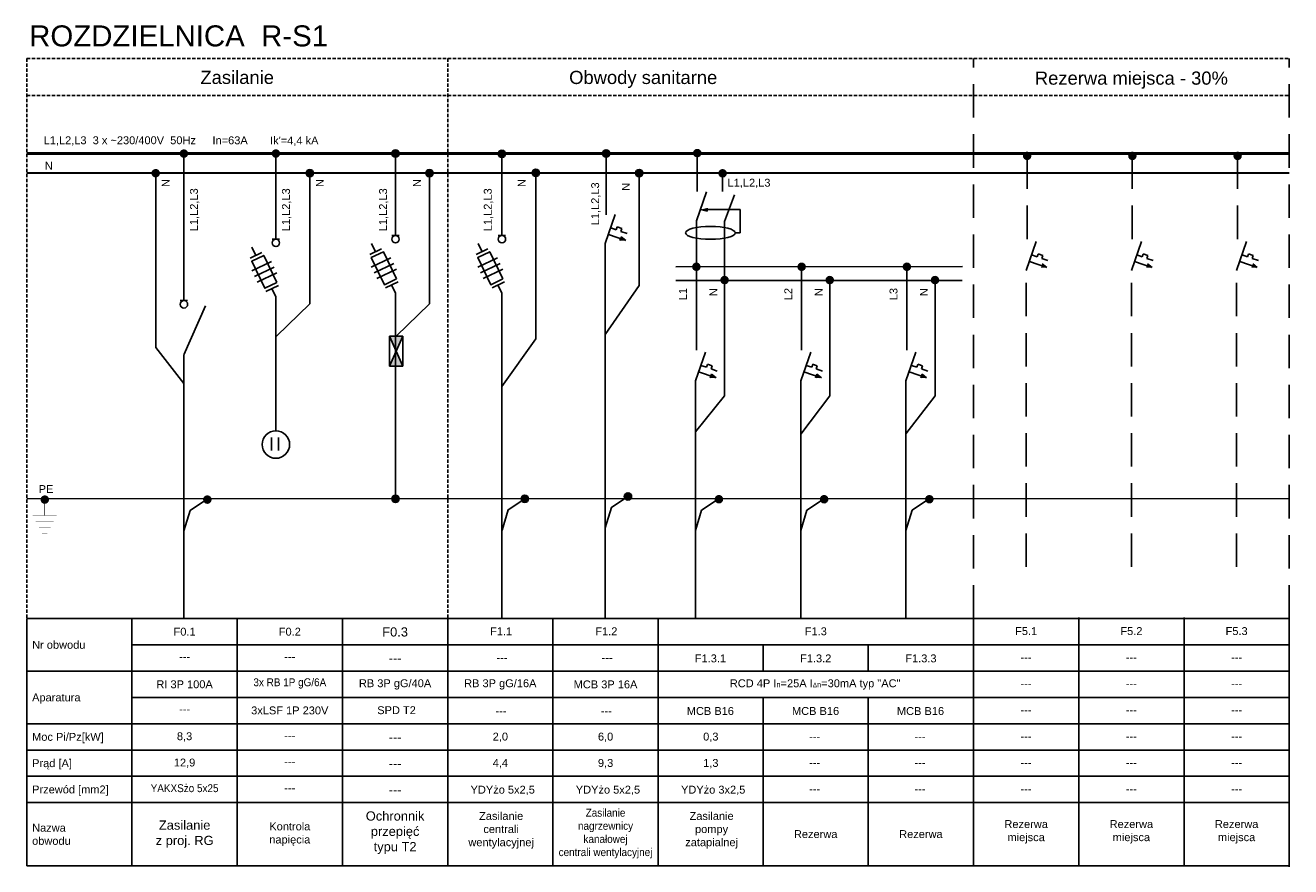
# Model space of a CAD drawing. Header units: millimetres. Extents: x 12 to 1213, y -1133 to 250.
# Tile 2 of 14: x 47 to 287, y -811 to -651. Entities that reach past the tile are written whole.
import ezdxf
from ezdxf.enums import TextEntityAlignment as Align

# ---------------------------------------------------------------- set-up
doc = ezdxf.new("R2010")
doc.units = ezdxf.units.MM
doc.linetypes.add('DASHED2', pattern=[9.525, 6.35, -3.175])
doc.linetypes.add('HIDDEN', pattern=[9.525, 6.35, -3.175])
doc.layers.add('Blok', color=7, linetype='Continuous')
doc.layers.add('XE_opisy', color=7, linetype='Continuous')
doc.layers.add('elektryka', color=7, linetype='Continuous', true_color=0x000000)
doc.styles.add('opis_el', font='arial.ttf')
doc.styles.get("Standard").update_dxf_attribs({"font": 'ARIAL.TTF'})
doc.styles.add('STYLE2', font='arial.ttf', dxfattribs={"height": 2.5})

# ---------------------------------------------------------------- blocks, each defined once
blk = doc.blocks.new('A$C022242BF')
at = {"layer": 'elektryka', "color": 7, "linetype": 'Continuous'}
for p, q in [((-3.78, -15.65), (-4.54, -14.08)), ((0, -23.53), (-0.76, -21.95))]:
    blk.add_line(p, q, dxfattribs=at)
at = {"layer": 'elektryka', "color": 7}
for p, q in [((-0.71, -12.55), (0.71, -12.55)), ((-2.66, -15.12), (-4.9, -16.19)), ((0.48, -21.35), (-1.88, -22.49))]:
    blk.add_line(p, q, dxfattribs=at)
at = {"layer": 'elektryka', "color": 2}
for p, q in [((-0.86, -16.79), (-4.59, -18.58)), ((-0.34, -17.88), (-4.07, -19.67)), ((0.19, -18.97), (-3.54, -20.76))]:
    blk.add_line(p, q, dxfattribs=at)
at = {"layer": 'elektryka', "color": 7, "linetype": 'Continuous'}
blk.add_lwpolyline([(0.17, -20.8), (-2.3, -15.65), (-4.59, -16.75), (-2.12, -21.9)], close=True, dxfattribs=at)
at = {"layer": 'elektryka', "color": 7}
blk.add_circle((0, -13.26), 0.71, dxfattribs=at)
blk = doc.blocks.new('rez')
at = {"layer": 'XE_opisy', "linetype": 'Continuous'}
blk.add_hatch(color=7, dxfattribs=at).paths.add_polyline_path([(420.01, 277.67, 1), (420.01, 279.29, 1)])
at = {"layer": 'XE_opisy'}
blk.add_hatch(color=7, dxfattribs=at).paths.add_polyline_path([(423.75, 257.25), (422.63, 257.25), (422.88, 257.96)])
at = {"layer": 'XE_opisy', "color": 7, "linetype": 'DASHED2'}
for p, q in [((419.99, 278.54), (419.99, 262.24)), ((419.82, 200.35), (419.82, 256.69))]:
    blk.add_line(p, q, dxfattribs=at)
at = {"layer": 'XE_opisy', "color": 7}
for p, q in [((419.82, 256.69), (421.72, 262.17)), ((422.09, 259.82), (421.9, 259.28)), ((422.97, 259.52), (422.09, 259.84)), ((423.53, 257.33), (420.43, 258.41)), ((421.9, 259.28), (420.86, 259.64)), ((422.78, 258.97), (422.97, 259.52)), ((423.96, 258.56), (422.78, 258.97)), ((423.75, 257.25), (422.88, 257.96))]:
    blk.add_line(p, q, dxfattribs=at)

msp = doc.modelspace()

# ---------------------------------------------------------------- hatches: boundary and pattern name
h = msp.add_hatch(color=256)
h.dxf.hatch_style = 1
edge = h.paths.add_edge_path()
edge.add_arc((117.11, -674.92), 0.7, 0, 360)
h = msp.add_hatch(color=256)
h.dxf.hatch_style = 1
edge = h.paths.add_edge_path()
edge.add_arc((137.34, -674.98), 0.7, 0, 360)
h = msp.add_hatch(color=256)
h.dxf.hatch_style = 1
edge = h.paths.add_edge_path()
edge.add_arc((157.15, -674.9), 0.7, 0, 360)
h = msp.add_hatch(color=256)
h.dxf.hatch_style = 1
edge = h.paths.add_edge_path()
edge.add_arc((100.83, -678.65), 0.7, 0, 360)
h = msp.add_hatch(color=256)
h.dxf.hatch_style = 1
edge = h.paths.add_edge_path()
edge.add_arc((123.56, -678.65), 0.7, 0, 360)
h = msp.add_hatch(color=256)
h.dxf.hatch_style = 1
edge = h.paths.add_edge_path()
edge.add_arc((143.78, -678.57), 0.7, 0, 360)
h = msp.add_hatch(color=256)
h.dxf.hatch_style = 1
edge = h.paths.add_edge_path()
edge.add_arc((163.43, -678.63), 0.7, 0, 360)
h = msp.add_hatch(color=256)
h.dxf.hatch_style = 1
edge = h.paths.add_edge_path()
edge.add_arc((163.43, -678.63), 0.7, 0, 360)
for points in [[(176.35, -685.27), (176.35, -685.88), (175.1, -685.57)], [(178.05, -717.58), (176.93, -717.59), (177.18, -716.88)], [(198.05, -717.58), (196.93, -717.59), (197.18, -716.88)], [(218.05, -717.58), (216.93, -717.59), (217.18, -716.88)]]:
    msp.add_hatch(color=256).paths.add_polyline_path(points)
at = {"linetype": 'Continuous'}
for points in [[(174.3, -697.26, 1), (174.3, -695.63, 1)], [(194.3, -697.26, 1), (194.3, -695.63, 1)], [(214.3, -697.26, 1), (214.3, -695.63, 1)], [(179.65, -699.79, 1), (179.65, -698.16, 1)], [(199.65, -699.79, 1), (199.65, -698.16, 1)], [(219.65, -699.79, 1), (219.65, -698.16, 1)], [(178.58, -741.46, 1), (178.58, -739.83, 1)], [(198.58, -741.46, 1), (198.58, -739.83, 1)], [(218.58, -741.46, 1), (218.58, -739.83, 1)]]:
    msp.add_hatch(color=256, dxfattribs=at).paths.add_polyline_path(points)
h = msp.add_hatch(color=256)
h.dxf.hatch_style = 1
edge = h.paths.add_edge_path()
edge.add_arc((117.11, -740.58), 0.7, 0, 360)
h = msp.add_hatch(color=256)
h.dxf.hatch_style = 1
edge = h.paths.add_edge_path()
edge.add_arc((141.68, -740.56), 0.7, 0, 360)
h = msp.add_hatch(color=256)
h.dxf.hatch_style = 1
edge = h.paths.add_edge_path()
edge.add_arc((161.29, -740.12), 0.7, 0, 360)
at = {"layer": 'elektryka', "linetype": 'Continuous'}
for points in [[(94.38, -675.72, 1), (94.38, -674.1, 1)], [(94.38, -675.72, 1), (94.38, -674.1, 1)], [(174.46, -675.64, 1), (174.46, -674.02, 1)]]:
    msp.add_hatch(color=7, dxfattribs=at).paths.add_polyline_path(points)
h = msp.add_hatch(color=7, dxfattribs=at)
h.paths.add_polyline_path([(117.23, -712.5), (118.5, -709.64), (115.96, -709.64)])
h.paths.add_polyline_path([(117.23, -712.5), (115.96, -715.35), (118.5, -715.35)])
at = {"layer": 'XE_opisy', "linetype": 'Continuous'}
for points in [[(76.9, -675.73, 1), (76.9, -674.11, 1)], [(71.54, -679.46, 1), (71.54, -677.84, 1)], [(179.28, -679.5, 1), (179.28, -677.87, 1)]]:
    msp.add_hatch(color=256, dxfattribs=at).paths.add_polyline_path(points)
at = {"layer": 'XE_opisy'}
for points in [[(160.9, -691.45), (159.78, -691.46), (160.03, -690.75)], [(50.46, -741.52, 1), (50.46, -739.9, 1)], [(81.36, -741.53, 1), (81.36, -739.9, 1)]]:
    msp.add_hatch(color=256, dxfattribs=at).paths.add_polyline_path(points)

# ---------------------------------------------------------------- linework, layer by layer
at = {"linetype": 'Continuous'}
for p, q in [((174.46, -674.9), (174.46, -682.15)), ((179.28, -677.9), (179.28, -682.15)), ((174.29, -704.2), (174.29, -687.7)), ((179.66, -706.19), (179.66, -687.74)), ((174.29, -696.73), (174.29, -712.31)), ((194.29, -696.73), (194.29, -712.31)), ((214.29, -696.73), (214.29, -712.31)), ((179.66, -699.04), (179.66, -721.01)), ((199.66, -699.04), (199.66, -721.01)), ((219.66, -699.04), (219.66, -721.01)), ((76.9, -763.33), (76.9, -713.23))]:
    msp.add_line(p, q, dxfattribs=at)
for p, q in [((174.29, -687.7), (176.2, -682.22)), ((179.66, -687.83), (181.57, -682.74)), ((176.35, -685.27), (176.35, -685.88)), ((175.1, -685.57), (176.35, -685.88)), ((182.61, -685.57), (176.35, -685.57)), ((182.61, -690), (182.61, -685.57)), ((181.69, -690), (182.61, -690)), ((170.39, -696.43), (224.85, -696.39)), ((170.39, -699.04), (224.81, -699.04)), ((174.12, -718.14), (176.03, -712.66)), ((194.12, -718.14), (196.03, -712.66)), ((214.12, -718.14), (216.03, -712.66)), ((177.84, -717.5), (174.73, -716.42)), ((176.21, -715.55), (175.16, -715.19)), ((176.4, -715.01), (176.21, -715.55)), ((177.27, -715.31), (176.39, -714.99)), ((177.08, -715.86), (177.27, -715.31)), ((178.27, -716.27), (177.08, -715.86)), ((197.84, -717.5), (194.73, -716.42)), ((196.21, -715.55), (195.16, -715.19)), ((196.4, -715.01), (196.21, -715.55)), ((197.27, -715.31), (196.39, -714.99)), ((197.08, -715.86), (197.27, -715.31)), ((198.27, -716.27), (197.08, -715.86)), ((217.84, -717.5), (214.73, -716.42)), ((216.21, -715.55), (215.16, -715.19)), ((216.4, -715.01), (216.21, -715.55)), ((217.27, -715.31), (216.39, -714.99)), ((217.08, -715.86), (217.27, -715.31)), ((218.27, -716.27), (217.08, -715.86)), ((174.12, -763.33), (174.12, -718.14)), ((176.93, -717.59), (177.19, -716.85)), ((178.05, -717.58), (177.18, -716.88)), ((194.12, -763.33), (194.12, -718.14)), ((196.93, -717.59), (197.19, -716.85)), ((198.05, -717.58), (197.18, -716.88)), ((214.12, -763.33), (214.12, -718.14)), ((216.93, -717.59), (217.19, -716.85)), ((218.05, -717.58), (217.18, -716.88)), ((179.66, -721.01), (174.12, -727.82)), ((199.66, -721.01), (194.12, -728.27)), ((219.66, -721.01), (214.12, -728.23)), ((175.3, -742.72), (178.43, -740.63)), ((195.3, -742.72), (198.43, -740.63)), ((215.3, -742.72), (218.43, -740.63)), ((174.12, -746.58), (175.3, -742.72)), ((194.12, -746.58), (195.3, -742.72)), ((214.12, -746.58), (215.3, -742.72))]:
    msp.add_line(p, q)
at = {"linetype": 'HIDDEN'}
for points in [[(226.97, -763.33), (226.97, -656.86)], [(286.97, -763.33), (286.97, -656.86)]]:
    msp.add_lwpolyline(points, dxfattribs=at)
for points in [[(137.34, -719.18), (143.78, -710.17), (143.78, -678.33)], [(137.37, -746.5), (138.55, -742.65), (141.68, -740.56)], [(156.97, -746.06), (158.15, -742.21), (161.29, -740.12)], [(47.03, -763.33), (286.97, -763.33)], [(47.03, -763.33), (47.03, -810.33)], [(67.03, -763.33), (67.03, -810.33)], [(87.03, -763.33), (87.03, -810.33)], [(107.03, -810.33), (107.03, -763.33)], [(127.03, -810.33), (127.03, -763.33)], [(147.03, -810.33), (147.03, -763.33)], [(167.03, -810.33), (167.03, -763.33)], [(226.97, -763.33), (226.97, -810.4)], [(246.97, -810.39), (246.97, -763.15)], [(266.97, -810.39), (266.97, -763.15)], [(286.97, -810.52), (286.97, -763.15)], [(67.03, -768.33), (286.97, -768.33)], [(186.97, -768.4), (186.97, -773.4)], [(47.03, -773.33), (286.97, -773.33)], [(67.03, -778.33), (286.97, -778.33)], [(186.97, -778.4), (186.97, -810.4)], [(206.97, -778.4), (206.97, -810.4)], [(47.03, -783.33), (286.97, -783.33)], [(47.03, -788.33), (286.97, -788.33)], [(47.03, -793.33), (286.97, -793.33)], [(47.03, -798.33), (286.97, -798.33)], [(47.03, -810.33), (286.97, -810.33)]]:
    msp.add_lwpolyline(points)
at = {"linetype": 'Continuous'}
for points in [[(226.97, -763.33), (226.97, -810.4)], [(206.97, -768.4), (206.97, -773.4)], [(206.97, -778.4), (206.97, -810.4)]]:
    msp.add_lwpolyline(points, dxfattribs=at)
for centre in [(117.11, -674.92), (137.34, -674.98), (157.15, -674.9), (100.83, -678.65), (123.56, -678.65), (143.78, -678.57), (163.43, -678.63), (163.43, -678.63), (117.11, -740.58), (141.68, -740.56), (161.29, -740.12)]:
    msp.add_circle(centre, 0.7)
msp.add_ellipse((176.96, -690), major_axis=(-4.73, 0), ratio=0.258872)
at = {"layer": 'Blok', "linetype": 'DASHED2', "ltscale": 0.1}
for p, q in [((47.03, -656.86), (286.97, -656.86)), ((47.03, -663.86), (286.97, -663.86))]:
    msp.add_line(p, q, dxfattribs=at)
at = {"layer": 'Blok'}
for points, const_width in [([(47.03, -674.9), (286.97, -674.9)], 0.55), ([(47.03, -678.63), (286.97, -678.63)], 0.4), ([(47.03, -740.56), (286.97, -740.56)], 0.25), ([(50.44, -740.56), (50.44, -743.73)], 0.1), ([(48.18, -743.73), (52.69, -743.73)], 0.1), ([(48.75, -744.88), (52.12, -744.88)], 0.1), ([(49.33, -746.02), (51.55, -746.02)], 0.1), ([(49.9, -747.17), (50.97, -747.17)], 0.1)]:
    msp.add_lwpolyline(points, dxfattribs=dict(at, const_width=const_width))
at = {"layer": 'elektryka', "color": 7, "linetype": 'Continuous'}
for p, q in [((94.38, -691.22), (94.38, -674.91)), ((117.11, -690.49), (117.11, -674.92)), ((113.33, -693.6), (112.58, -692.02)), ((133.56, -693.6), (132.8, -692.02)), ((94.38, -727.62), (94.38, -702.16)), ((117.11, -701.47), (116.35, -699.89)), ((117.11, -740.58), (117.11, -701.47)), ((137.34, -701.47), (136.58, -699.89)), ((137.34, -763.33), (137.34, -701.47)), ((115.96, -715.35), (118.5, -709.64)), ((118.5, -715.35), (115.96, -709.64)), ((115.96, -715.35), (115.96, -709.64)), ((115.96, -709.64), (118.5, -709.64)), ((118.5, -709.64), (118.5, -715.35)), ((118.5, -715.35), (115.96, -715.35))]:
    msp.add_line(p, q, dxfattribs=at)
at = {"layer": 'elektryka', "color": 7}
for p, q in [((137.34, -690.49), (137.34, -675.33)), ((116.4, -690.49), (117.82, -690.49)), ((136.63, -690.49), (138.05, -690.49)), ((114.45, -693.06), (112.21, -694.14)), ((134.68, -693.06), (132.43, -694.14)), ((117.59, -699.3), (115.23, -700.43)), ((137.81, -699.3), (135.46, -700.43))]:
    msp.add_line(p, q, dxfattribs=at)
at = {"layer": 'elektryka', "color": 7, "ltscale": 3}
for p, q in [((100.82, -678.65), (100.82, -703.5)), ((123.56, -678.65), (123.56, -703.5)), ((94.5, -709.64), (100.82, -703.5)), ((117.23, -709.64), (123.56, -703.5)), ((93.56, -728.93), (93.56, -731.39)), ((94.87, -728.93), (94.87, -731.39))]:
    msp.add_line(p, q, dxfattribs=at)
at = {"layer": 'elektryka', "color": 2}
for p, q in [((116.25, -694.73), (112.52, -696.53)), ((136.48, -694.73), (132.75, -696.53)), ((116.78, -695.82), (113.04, -697.61)), ((117.3, -696.91), (113.57, -698.7)), ((137, -695.82), (133.27, -697.62)), ((137.52, -696.91), (133.79, -698.7))]:
    msp.add_line(p, q, dxfattribs=at)
at = {"layer": 'elektryka', "color": 7, "linetype": 'Continuous'}
for points in [[(117.28, -698.75), (114.81, -693.6), (112.52, -694.7), (115, -699.85)], [(137.51, -698.75), (135.04, -693.6), (132.75, -694.7), (135.22, -699.85)]]:
    msp.add_lwpolyline(points, close=True, dxfattribs=at)
at = {"layer": 'elektryka', "color": 7}
for centre in [(117.11, -691.2), (137.34, -691.2)]:
    msp.add_circle(centre, 0.71, dxfattribs=at)
at = {"layer": 'elektryka', "color": 7, "ltscale": 3}
msp.add_circle((94.38, -730.24), 2.62, dxfattribs=at)
at = {"layer": 'XE_opisy', "linetype": 'DASHED2', "ltscale": 0.1}
for p, q in [((47.03, -656.86), (47.03, -763.33)), ((127.03, -656.86), (127.03, -763.34))]:
    msp.add_line(p, q, dxfattribs=at)
at = {"layer": 'XE_opisy'}
for p, q in [((76.9, -702.88), (76.9, -674.92)), ((71.54, -678.65), (71.54, -711.77)), ((156.97, -692.01), (158.88, -686.53)), ((159.06, -689.42), (158.02, -689.06)), ((159.25, -688.88), (159.06, -689.42)), ((160.13, -689.18), (159.25, -688.86)), ((159.94, -689.73), (160.13, -689.18)), ((161.12, -690.14), (159.94, -689.73)), ((160.69, -691.37), (157.59, -690.29)), ((159.78, -691.46), (160.04, -690.72)), ((160.9, -691.45), (160.03, -690.75)), ((163.43, -699.98), (156.97, -709.33)), ((76.19, -702.88), (77.61, -702.88)), ((76.9, -713.21), (81.01, -703.86)), ((71.54, -711.77), (76.9, -718.66)), ((78.08, -742.79), (81.21, -740.7)), ((76.9, -746.65), (78.08, -742.79))]:
    msp.add_line(p, q, dxfattribs=at)
at = {"layer": 'XE_opisy', "linetype": 'Continuous'}
for p, q in [((157.15, -674.9), (157.15, -686.54)), ((163.43, -677.9), (163.43, -699.98)), ((156.97, -763.33), (156.97, -692.01))]:
    msp.add_line(p, q, dxfattribs=at)
at = {"layer": 'XE_opisy'}
msp.add_circle((76.9, -703.59), 0.71, dxfattribs=at)

# ---------------------------------------------------------------- block references
msp.add_blockref('A$C022242BF', (94.38, -678.63))
for p in [(-182.85, -953.84), (-162.85, -953.84), (-142.85, -953.84)]:
    msp.add_blockref('rez', p, dxfattribs=at)

# ---------------------------------------------------------------- texts
at = {"linetype": 'Continuous', "style": 'opis_el'}
msp.add_text('L1,L2,L3', height=1.5, dxfattribs=at).set_placement((180.22, -681.21))
at = {"linetype": 'Continuous', "style": 'STYLE2'}
for s, p in [('F0.1', (77.03, -765.83)), ('F0.2', (97.03, -765.83)), ('F1.3.1', (176.97, -770.91)), ('F1.3.2', (196.97, -770.91)), ('F1.3.3', (216.97, -770.91)), ('MCB B16', (176.95, -780.91)), ('MCB B16', (196.95, -780.91)), ('MCB B16', (216.89, -780.92))]:
    msp.add_text(s, height=1.5, dxfattribs=at).set_placement(p, align=Align.MIDDLE)
for p in [(97.03, -770.56), (97.03, -785.56), (97.03, -790.56), (97.03, -795.56)]:
    msp.add_text('---', height=1.5, dxfattribs=at).set_placement(p, align=Align.MIDDLE_CENTER)
msp.add_text('RI 3P 100A', height=1.5).set_placement((77.03, -775.83), align=Align.MIDDLE)
for s, width, heights, insert, char_height, attachment_point in [('\\pxqc;Zasilanie', 80, [6.8], (47.03, -660.45), 2.5, 4), ('\\pxqc;Obwody sanitarne', 125.5659, [6.8], (101.41, -660.82), 2.5, 4), ('\\pxqc;Rezerwa miejsca - 30%', 60, [0], (226.97, -659.32), 2.5, 1), ("Ik'={\\C7;4,4 kA}", 39.1069, [0], (93.28, -671.68), 1.5, 1), ('\\pxqc;F1.1', 20.301, [-1.51], (127.03, -765.01), 1.5, 1), ('\\pxqc;F1.2', 20.301, [0], (147.03, -765.01), 1.5, 1), ('\\pxqc;F1.3', 59.9391, [0], (167.03, -765.01), 1.5, 1), ('\\pxqc;F5.1', 20, [0], (226.97, -764.97), 1.5, 1), ('\\pxqc;F5.2', 20, [0], (246.97, -764.97), 1.5, 1), ('\\pxqc;F5.3', 20, [0], (266.97, -764.97), 1.5, 1), ('\\pxqc;---', 20, [-1.5], (127.34, -770), 1.5, 1), ('\\pxqc;---', 20, [-1.5], (147.34, -770), 1.5, 1), ('\\pxqc;---', 20, [-1.75], (226.97, -769.96), 1.5, 1), ('\\pxqc;---', 20, [-1.75], (246.97, -769.96), 1.5, 1), ('\\pxqc;---', 20, [-1.75], (266.97, -769.96), 1.5, 1), ('\\pxqc;{\\W0.9;3x RB 1P gG/6A}', 20, [0], (87.03, -774.7), 1.5, 1), ('\\pxqc;---', 20, [-1.75], (226.97, -774.99), 1.5, 1), ('\\pxqc;---', 20, [-1.75], (246.97, -774.99), 1.5, 1), ('\\pxqc;---', 20, [-1.75], (266.97, -774.99), 1.5, 1), ('\\pxqc;3xLSF 1P 230V', 20, [0], (87.02, -780.05), 1.5, 1), ('\\pxqc; SPD T2', 20, [0], (107.02, -780.01), 1.5, 1), ('\\pxqc;---', 20, [-1.5], (127.19, -780.13), 1.5, 1), ('\\pxqc;---', 20, [-1.5], (147.19, -780.13), 1.5, 1), ('\\pxqc;---', 20, [-1.75], (226.97, -779.98), 1.5, 1), ('\\pxqc;---', 20, [-1.75], (246.97, -779.98), 1.5, 1), ('\\pxqc;---', 20, [-1.75], (266.97, -779.98), 1.5, 1), ('\\pxqc;8,3', 20.0097, [0], (67.02, -784.96), 1.5, 1), ('\\pxqc;2,0', 20.0039, [0], (127.04, -785.03), 1.5, 1), ('\\pxqc;6,0', 20.0039, [1.42], (147.04, -785.03), 1.5, 1), ('\\pxqc;0,3', 20.0039, [1.51], (167.04, -785.03), 1.5, 1), ('\\pxqc;---', 20, [-1.75], (226.97, -784.98), 1.5, 1), ('\\pxqc;---', 20, [-1.75], (246.97, -784.98), 1.5, 1), ('\\pxqc;---', 20, [-1.75], (266.97, -784.98), 1.5, 1), ('\\pxqc;12,9', 20.0097, [0], (67.02, -789.96), 1.5, 1), ('\\pxqc;4,4', 20.0039, [0], (127.04, -790.04), 1.5, 1), ('\\pxqc;9,3', 20.0039, [0], (147.04, -790.04), 1.5, 1), ('\\pxqc;1,3', 20.0039, [0], (167.04, -790.04), 1.5, 1), ('\\pxqc;---', 20, [-1.75], (226.97, -789.98), 1.5, 1), ('\\pxqc;---', 20, [-1.75], (246.97, -789.98), 1.5, 1), ('\\pxqc;---', 20, [-1.75], (266.97, -789.98), 1.5, 1), ('\\pxsm0.8,qc;{\\W0.9;YAKXSżo 5x25}', 20, [0], (67.03, -794.84), 1.5, 1), ('\\pxqc;YDYżo 5x2,5', 20, [0], (127.49, -795.12), 1.5, 1), ('\\pxqc;YDYżo 5x2,5', 20, [0], (147.49, -795.12), 1.5, 1), ('\\pxqc;YDYżo 3x2,5', 20, [0], (167.49, -795.12), 1.5, 1), ('\\pxqc;---', 20, [-1.75], (226.97, -794.98), 1.5, 1), ('\\pxqc;---', 20, [-1.75], (246.97, -794.98), 1.5, 1), ('\\pxqc;---', 20, [-1.75], (266.97, -794.98), 1.5, 1), ('\\pxqc;{\\C7;Rezerwa\\Pmiejsca}', 20, [-5.18], (226.97, -801.66), 1.5, 1), ('\\pxqc;{\\C7;Rezerwa\\Pmiejsca}', 20, [-5.18], (246.97, -801.66), 1.5, 1), ('\\pxqc;{\\C7;Rezerwa\\Pmiejsca}', 20, [-5.18], (266.97, -801.66), 1.5, 1)]:
    msp.add_mtext_dynamic_manual_height_columns(s, width=width, gutter_width=12.5, heights=heights, dxfattribs=dict(insert=insert, char_height=char_height, attachment_point=attachment_point))
at = {"char_height": 1.5, "attachment_point": 1, "rotation": 90}
for s, heights, insert in [('\\pxql;N', [-2], (72.69, -681.28)), ('\\pxql;N', [-2], (101.99, -681.28)), ('\\pxql;N', [-2], (120.45, -681.28)), ('\\pxql;N', [-2], (140.35, -681.28)), ('\\pxql;L1,L2,L3', [-2.4], (78.05, -689.68)), ('\\pxql;L1,L2,L3', [-2.4], (95.55, -689.68)), ('\\pxql;L1,L2,L3', [-2.4], (114, -689.68)), ('\\pxql;L1,L2,L3', [-2.4], (133.9, -689.68)), ('\\pxql;L1,L2,L3', [-2.4], (154.31, -688.55)), ('\\pxql;N', [-2], (160.14, -682.01)), ('\\pxql;L1', [-2.01], (171.01, -702.81)), ('\\pxql;N', [-2], (176.78, -702.04)), ('\\pxql;L2', [-2.01], (191.01, -702.81)), ('\\pxql;N', [-2], (196.78, -702.04)), ('\\pxql;L3', [-2.04], (211.01, -702.81)), ('\\pxql;N', [-2], (216.78, -702.04))]:
    msp.add_mtext_dynamic_manual_height_columns(s, width=11.1231, gutter_width=12.5, heights=heights, dxfattribs=dict(at, insert=insert))
at = {"color": 7, "char_height": 1.5, "width": 20, "attachment_point": 5, "style": 'opis_el'}
for s, insert in [('\\pxqc;{\\fArial|b0|i0|c238|p34;\\C256;RB 3P gG/40A}', (117.03, -775.86)), ('\\pxqc;{\\fArial|b0|i0|c238|p34;\\C256;RB 3P gG/16A}', (137.03, -775.86)), ('\\pxqc;{\\fArial|b0|i0|c238|p34;\\C256;MCB 3P 16A}', (157.03, -775.86))]:
    msp.add_mtext(s, dxfattribs=dict(at, insert=insert))
at = {"insert": (196.87, -775.87), "char_height": 1.5, "width": 59.8023, "attachment_point": 5}
msp.add_mtext('RCD 4P I{\\H0.6861x;n\\H1.458x;=25A I\\H0.5719x;Δ\\H1.2x;n\\H1.458x;=30mA typ "AC"}', dxfattribs=at)
at = {"char_height": 1.5, "width": 2.366, "attachment_point": 1, "style": 'STYLE2'}
for insert in [(195.75, -784.99), (215.75, -784.99), (195.75, -789.99), (215.75, -789.99), (195.75, -794.99), (215.75, -794.99)]:
    msp.add_mtext('---', dxfattribs=dict(at, insert=insert))
at = {"color": 0, "char_height": 1.5, "attachment_point": 1}
for s, insert in [('\\pxqc;Zasilanie \\Pcentrali \\Pwentylacyjnej', (127.19, -800.12)), ('\\pxqc;{\\W0.9;Zasilanie \\Pnagrzewnicy \\Pkanałowej\\Pcentrali wentylacyjnej}', (147.03, -799.5)), ('\\pxqc;Zasilanie \\Ppompy\\Pzatapialnej', (167.19, -800.12))]:
    msp.add_mtext_dynamic_manual_height_columns(s, width=20, gutter_width=12.5, heights=[0], dxfattribs=dict(at, insert=insert))
at = {"linetype": 'Continuous', "char_height": 1.5, "attachment_point": 5, "style": 'STYLE2'}
for s, insert, width in [('{\\fArial|b0|i0|c238|p34;Kontrola\\Pnapięcia}', (97.03, -804.33), 20.0001), ('\\A1;{\\fArial|b0|i0|c238|p34;Rezerwa}', (196.97, -804.33), 20), ('\\A1;{\\fArial|b0|i0|c238|p34;Rezerwa}', (216.97, -804.33), 20)]:
    msp.add_mtext(s, dxfattribs=dict(at, insert=insert, width=width))
at = {"layer": 'elektryka', "color": 7, "insert": (77.04, -804.33), "char_height": 1.75, "width": 20.0001, "attachment_point": 5, "style": 'opis_el'}
msp.add_mtext('Zasilanie\\Pz proj. RG', dxfattribs=at)
at = {"layer": 'XE_opisy', "linetype": 'Continuous'}
for s, style, p in [('L1,L2,L3  3 x ~230/400V  50Hz ', 'opis_el', (50.24, -673.14)), ('In=63A', 'opis_el', (82.33, -673.15)), ('N', 'opis_el', (50.46, -677.98)), ('PE', 'opis_el', (49.3, -739.46)), ('Nazwa', 'STYLE2', (48.05, -803.86)), ('obwodu', 'STYLE2', (48.05, -806.36))]:
    msp.add_text(s, height=1.5, dxfattribs=dict(at, style=style)).set_placement(p)
at = {"layer": 'XE_opisy', "linetype": 'Continuous', "style": 'STYLE2'}
for s, p in [('Nr obwodu', (48.05, -768.33)), ('Aparatura', (48.05, -778.33)), ('Moc Pi/Pz[kW]', (48.05, -785.83)), ('Prąd [A]', (48.05, -790.83)), ('Przewód [mm2]', (48.05, -795.83))]:
    msp.add_text(s, height=1.5, dxfattribs=at).set_placement(p, align=Align.MIDDLE_LEFT)
for p in [(77.03, -770.56), (77.03, -780.56)]:
    msp.add_text('---', height=1.5, dxfattribs=at).set_placement(p, align=Align.MIDDLE_CENTER)
at = {"layer": 'XE_opisy', "color": 7, "linetype": 'Continuous', "insert": (47.49, -654.6), "char_height": 3, "width": 185.895, "attachment_point": 7, "style": 'STYLE2'}
msp.add_mtext('\\pxt17,18;{\\fArial|b0|i0|c238|p34;\\H1.3333x;ROZDZIELNICA  R-S1}', dxfattribs=at)
at = {"layer": 'XE_opisy', "linetype": 'Continuous', "char_height": 1.75, "attachment_point": 1, "style": 'STYLE2'}
for s, heights, insert in [('\\pxqc;F0.3', [-1.79], (107.04, -765)), ('\\pxqc;---', [-1.75], (107.04, -769.99)), ('\\pxqc;---', [-1.75], (107.04, -785)), ('\\pxqc;---', [-1.75], (107.04, -790)), ('\\pxqc;---', [-1.75], (107.04, -795)), ('\\pxqc;Ochronnik \\Pprzepięć\\Ptypu T2', [0], (107.04, -800))]:
    msp.add_mtext_dynamic_manual_height_columns(s, width=20, gutter_width=12.5, heights=heights, dxfattribs=dict(at, insert=insert))

doc.saveas('drawing.dxf')
